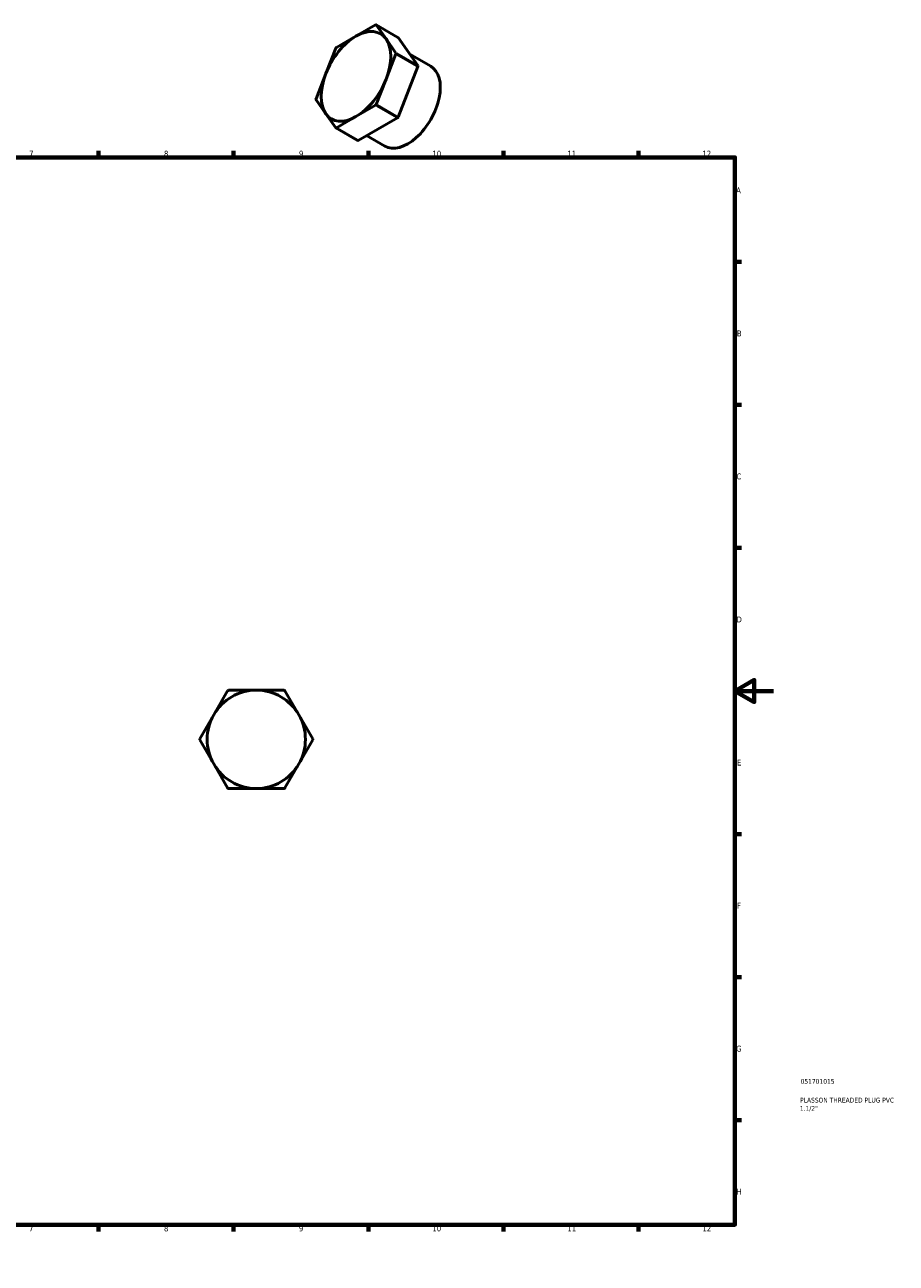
# Model space of a CAD drawing. Header units: millimetres. Extents: x 0 to 905, y 0 to 643.
# Tile 2 of 2: x 452 to 905, y 0 to 643. Entities that reach past the tile are written whole.
import ezdxf

# ---------------------------------------------------------------- set-up
doc = ezdxf.new("R2010")
doc.units = ezdxf.units.MM
for name, color, linetype, lineweight in [('Border (ANSI)', 7, 'Continuous', 70), ('Title (ISO)', 7, 'Continuous', 50), ('Visible (ANSI)', 7, 'Continuous', 50), ('Visible Narrow (ANSI)', 7, 'Continuous', 35)]:
    doc.layers.add(name, color=color, linetype=linetype, lineweight=lineweight)
doc.styles.add('Note Text (ANSI)', font='tahoma.ttf')
doc.styles.add('Note Text (ISO)', font='tahoma.ttf')

# ---------------------------------------------------------------- blocks, each defined once
blk = doc.blocks.new('Borders Default Border')
at = {"layer": 'Border (ANSI)'}
for p, q in [((70.08, 574), (70.08, 577.45)), ((140.17, 574), (140.17, 577.45)), ((210.25, 574), (210.25, 577.45)), ((280.33, 574), (280.33, 577.45)), ((350.42, 574), (350.42, 577.45)), ((490.58, 574), (490.58, 577.45)), ((560.67, 574), (560.67, 577.45)), ((630.75, 574), (630.75, 577.45)), ((700.83, 574), (700.83, 577.45)), ((770.92, 574), (770.92, 577.45)), ((20, 519.75), (16.55, 519.75)), ((821, 519.75), (824.45, 519.75)), ((20, 445.5), (16.55, 445.5)), ((821, 445.5), (824.45, 445.5)), ((20, 371.25), (16.55, 371.25)), ((821, 371.25), (824.45, 371.25)), ((20, 222.75), (16.55, 222.75)), ((821, 222.75), (824.45, 222.75)), ((20, 148.5), (16.55, 148.5)), ((821, 148.5), (824.45, 148.5)), ((20, 74.25), (16.55, 74.25)), ((821, 74.25), (824.45, 74.25)), ((70.08, 20), (70.08, 16.55)), ((140.17, 20), (140.17, 16.55)), ((210.25, 20), (210.25, 16.55)), ((280.33, 20), (280.33, 16.55)), ((350.42, 20), (350.42, 16.55)), ((490.58, 20), (490.58, 16.55)), ((560.67, 20), (560.67, 16.55)), ((630.75, 20), (630.75, 16.55)), ((700.83, 20), (700.83, 16.55)), ((770.92, 20), (770.92, 16.55))]:
    blk.add_line(p, q, dxfattribs=at)
at = {"layer": 'Border (ANSI)', "flags": 128}
for points in [[(420.5, 594), (420.5, 574), (414.73, 584), (426.27, 584), (420.5, 574)], [(20, 20), (20, 574), (821, 574), (821, 20), (20, 20)], [(0, 297), (20, 297), (10, 302.77), (10, 291.23), (20, 297)], [(841, 297), (821, 297), (831, 302.77), (831, 291.23), (821, 297)], [(420.5, 0), (420.5, 20), (414.73, 10), (426.27, 10), (420.5, 20)]]:
    blk.add_lwpolyline(points, dxfattribs=at)
at = {"layer": 'Border (ANSI)', "attachment_point": 7, "style": 'Note Text (ANSI)'}
for s, insert, char_height in [('1', (34.35, 574.4), 3.05), ('2', (104.2, 574.4), 3.05), ('3', (174.26, 574.34), 3.05), ('4', (244.23, 574.4), 3.05), ('5', (314.48, 574.34), 3.05), ('6', (384.49, 574.34), 3.05), ('7', (454.6, 574.4), 3.05), ('8', (524.63, 574.33), 3.05), ('9', (594.7, 574.34), 3.05), ('10', (663.96, 574.34), 3.048), ('11', (734.04, 574.4), 3.048), ('12', (804.13, 574.4), 3.048), ('A', (16.78, 555.35), 3.05), ('A', (821.63, 555.35), 3.05), ('B', (17.15, 481.1), 3.05), ('B', (821.99, 481.1), 3.05), ('C', (16.95, 406.8), 3.05), ('C', (821.8, 406.8), 3.05), ('D', (16.96, 332.6), 3.05), ('D', (821.81, 332.6), 3.05), ('E', (17.21, 258.35), 3.05), ('E', (822.05, 258.35), 3.05), ('F', (17.29, 184.1), 3.05), ('F', (822.14, 184.1), 3.05), ('G', (16.81, 109.79), 3.05), ('G', (821.66, 109.79), 3.05), ('H', (16.97, 35.6), 3.05), ('H', (821.81, 35.6), 3.05), ('1', (34.35, 16.55), 3.05), ('2', (104.2, 16.55), 3.05), ('3', (174.26, 16.49), 3.05), ('4', (244.23, 16.55), 3.05), ('5', (314.48, 16.49), 3.05), ('6', (384.49, 16.49), 3.05), ('7', (454.6, 16.55), 3.05), ('8', (524.63, 16.48), 3.05), ('9', (594.7, 16.49), 3.05), ('10', (663.96, 16.49), 3.048), ('11', (734.04, 16.55), 3.048), ('12', (804.13, 16.55), 3.048)]:
    blk.add_mtext(s, dxfattribs=dict(at, insert=insert, char_height=char_height))
blk = doc.blocks.new('Title Blocks ISO')
at = {"layer": 'Title (ISO)', "color": 232, "true_color": 0xca0064, "style": 'Note Text (ISO)'}
for tag, p in [('PART_NUMBER_001', (34.08, 73.14)), ('DESCRIPTION_001', (33.84, 63.4)), ('DESCRIPTION_002', (33.71, 59.12))]:
    blk.add_attdef(tag, p, '', height=2.5, dxfattribs=at)

msp = doc.modelspace()

# ---------------------------------------------------------------- linework, layer by layer
at = {"layer": 'Visible (ANSI)'}
for p, q in [((624.31, 636.883), (614.108, 631.008)), ((634.512, 642.758), (624.31, 636.883)), ((646.08, 636.268), (634.766, 642.783)), ((639.925, 635.451), (634.824, 642.729)), ((613.795, 630.62), (608.694, 617.467)), ((645.026, 628.174), (639.925, 635.451)), ((656.34, 621.659), (646.138, 636.214)), ((639.925, 614.604), (645.026, 627.757)), ((663.108, 621.275), (652.211, 627.549)), ((608.694, 617.467), (603.593, 604.314)), ((646.138, 594.936), (656.34, 621.242)), ((634.824, 601.451), (639.925, 614.604)), ((603.593, 603.897), (608.694, 596.619)), ((624.31, 595.188), (634.512, 601.063)), ((608.694, 596.619), (613.795, 589.342)), ((614.108, 589.313), (624.31, 595.188)), ((625.421, 582.798), (645.826, 594.548)), ((625.167, 582.773), (613.853, 589.288)), ((639.252, 579.849), (629.777, 585.306)), ((557.69, 297.172), (550.476, 284.677)), ((572.56, 297.427), (558.132, 297.427)), ((586.988, 297.427), (572.56, 297.427)), ((594.644, 284.677), (587.43, 297.172)), ((550.476, 284.677), (543.262, 272.182)), ((601.858, 272.182), (594.644, 284.677)), ((543.262, 271.672), (550.476, 259.177)), ((594.644, 259.177), (601.858, 271.672)), ((550.476, 259.177), (557.69, 246.682)), ((587.43, 246.682), (594.644, 259.177)), ((558.132, 246.427), (572.56, 246.427)), ((572.56, 246.427), (586.988, 246.427))]:
    msp.add_line(p, q, dxfattribs=at)
for centre, radius, start, end in [((572.56, 271.927), 25.5, 90, 150), ((558.132, 296.917), 0.51, 90, 150), ((572.56, 271.927), 25.5, 30, 90), ((586.988, 296.917), 0.51, 30, 90), ((572.56, 271.927), 25.5, 150, 210), ((572.56, 271.927), 25.5, 330, 30), ((543.704, 271.927), 0.51, 150, 210), ((601.416, 271.927), 0.51, 330, 30), ((572.56, 271.927), 25.5, 210, 270), ((572.56, 271.927), 25.5, 270, 330), ((558.132, 246.937), 0.51, 210, 270), ((586.988, 246.937), 0.51, 270, 330)]:
    msp.add_arc(centre, radius, start, end, dxfattribs=at)
for centre, major_axis, start_param, end_param in [((634.512, 642.341), (0.255, 0.442), 6.0194522, 7.0666498), ((624.31, 616.035), (-12.725, -22.098), 3.9250571, 4.9722547), ((624.31, 616.035), (12.725, 22.098), 6.0194522, 7.0666498), ((614.108, 630.591), (0.255, 0.442), 0.7834645, 1.830662), ((624.31, 616.035), (12.725, 22.098), 4.9722547, 6.0194522), ((645.826, 635.826), (0.255, 0.442), 6.0194522, 6.2831853), ((644.714, 627.785), (0.255, 0.442), 4.9722547, 6.0194522), ((624.31, 616.035), (-12.725, -22.098), 4.9722547, 6.0194522), ((651.18, 600.562), (-11.928, -20.713), 0, 3.1415927), ((656.028, 621.27), (0.255, 0.442), 4.9722547, 6.0194522), ((624.31, 616.035), (12.725, 22.098), 3.9250571, 4.9722547), ((603.906, 604.285), (-0.255, -0.442), 4.9722547, 6.0194522), ((634.512, 601.48), (-0.255, -0.442), 0.7834645, 1.830662), ((624.31, 616.035), (-12.725, -22.098), 6.0194522, 7.0666498), ((645.826, 594.965), (0.255, 0.442), 3.9250571, 4.9722547), ((614.108, 589.73), (-0.255, -0.442), 6.0194522, 7.0666498), ((625.421, 583.215), (-0.255, -0.442), 0, 0.7834645)]:
    msp.add_ellipse(centre, major_axis=major_axis, ratio=0.5780931, start_param=start_param, end_param=end_param, dxfattribs=at)
at = {"layer": 'Visible Narrow (ANSI)'}
for p, q in [((635.39, 642.403), (645.572, 636.54)), ((655.774, 621.984), (645.592, 627.848)), ((645.592, 627.431), (655.774, 621.567)), ((635.078, 600.737), (645.26, 594.874)), ((645.572, 595.262), (635.39, 601.126)), ((624.856, 583.124), (614.673, 588.987))]:
    msp.add_line(p, q, dxfattribs=at)

# ---------------------------------------------------------------- block references
msp.add_blockref('Borders Default Border', (0, 0))
msp.add_blockref('Title Blocks ISO', (821, 20)).add_auto_attribs({'PART_NUMBER_001': '051701015', 'DESCRIPTION_001': 'PLASSON THREADED PLUG PVC', 'DESCRIPTION_002': '1.1/2"'})

doc.saveas('drawing.dxf')
